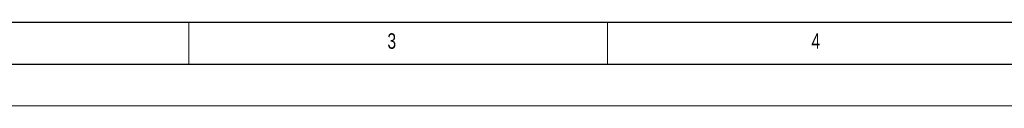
# Model space of a CAD drawing. Header units: millimetres. Extents: x 0 to 594, y 0 to 420.
# Tile 2 of 44: x 82 to 199, y 0 to 10. Entities that reach past the tile are written whole.
import ezdxf

# ---------------------------------------------------------------- set-up
doc = ezdxf.new("R2010")
doc.units = ezdxf.units.MM
doc.layers.add('FORMAT', color=7, linetype='Continuous')
doc.styles.add('SLDTEXTSTYLE0', font='TXT', dxfattribs={"width": 0.75})

msp = doc.modelspace()

# ---------------------------------------------------------------- linework, layer by layer
at = {"color": 7, "linetype": 'Continuous', "lineweight": 18}
for p, q in [((102.000041, 10.000053), (102.000041, 5.000053)), ((152.000041, 10.000053), (152.000041, 5.000053)), ((0.000041, 0.000053), (594.000041, 0.000053))]:
    msp.add_line(p, q, dxfattribs=at)
at = {"layer": 'FORMAT'}
for p, q in [((20.000041, 10.000053), (584.000041, 10.000053)), ((15.000041, 5.000053), (589.000041, 5.000053))]:
    msp.add_line(p, q, dxfattribs=at)

# ---------------------------------------------------------------- texts
at = {"layer": 'FORMAT', "char_height": 1.852083, "attachment_point": 1, "style": 'SLDTEXTSTYLE0'}
for s, insert in [('3', (125.713253, 8.668016)), ('4', (176.326376, 8.668016))]:
    msp.add_mtext(s, dxfattribs=dict(at, insert=insert))

doc.saveas('drawing.dxf')
